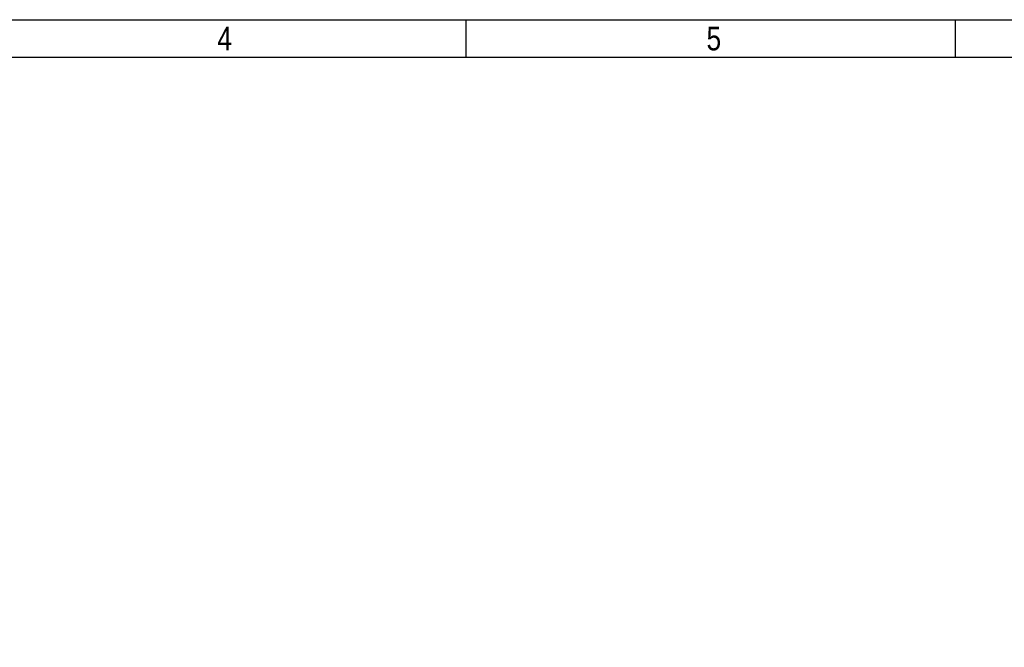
# Model space of a CAD drawing. Header units: millimetres. Extents: x 10 to 580, y 10 to 410.
# Tile 16 of 24: x 174 to 279, y 343 to 410. Entities that reach past the tile are written whole.
import ezdxf

# ---------------------------------------------------------------- set-up
doc = ezdxf.new("R2010")
doc.units = ezdxf.units.MM
doc.layers.add('10', color=7, linetype='Continuous')
doc.styles.add('SEACAD_Arial', font='arial.ttf')

msp = doc.modelspace()

# ---------------------------------------------------------------- linework, layer by layer
at = {"layer": '10', "color": 7, "linetype": 'Continuous'}
for p, q in [((221.6364, 406), (221.6364, 410)), ((273.5455, 406), (273.5455, 410)), ((580, 406), (14, 406))]:
    msp.add_line(p, q, dxfattribs=at)
msp.add_lwpolyline([(10, 10), (10, 410), (580, 410), (580, 10), (10, 10)], dxfattribs=at)

# ---------------------------------------------------------------- texts
at = {"layer": '10', "char_height": 2.5, "width": 1.521749, "attachment_point": 1, "style": 'SEACAD_Arial'}
for s, insert in [('{\\farial rounded mt|b0||i0||c0|p34;\\C7;\\H2.50000002;\\W0.8;4}', (195.227, 409.25)), ('{\\farial rounded mt|b0||i0||c0|p34;\\C7;\\H2.50000002;\\W0.8;5}', (247.136, 409.25))]:
    msp.add_mtext(s, dxfattribs=dict(at, insert=insert))

doc.saveas('drawing.dxf')
